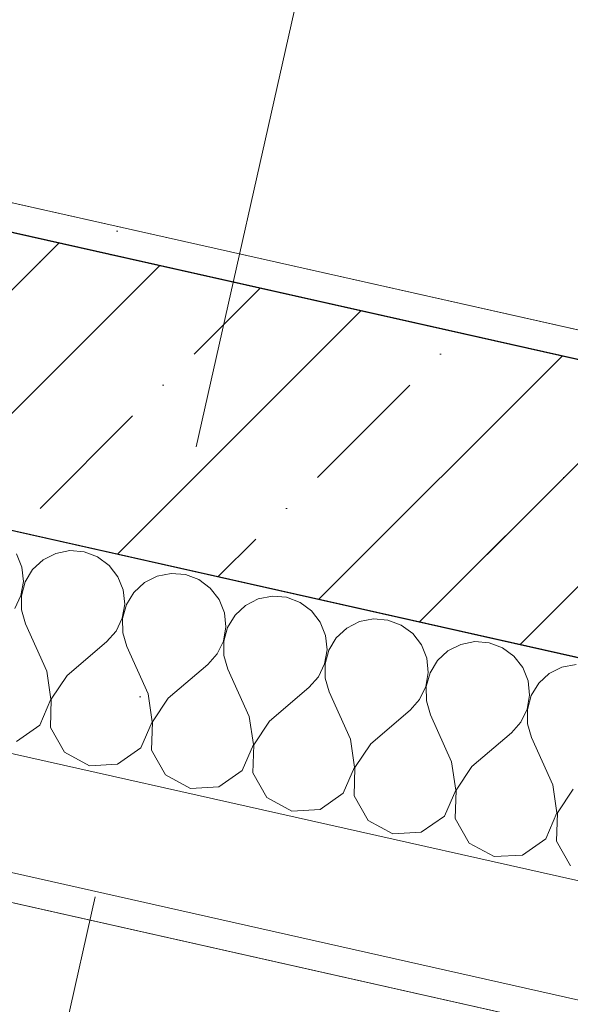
# Model space of a CAD drawing. Header units: millimetres. Extents: x -7145539 to 8272368, y 6117771 to 6337028.
# Tile 132 of 213: x -6861712 to -6861333, y 6133130 to 6133808. Entities that reach past the tile are written whole.
import ezdxf
from ezdxf.enums import TextEntityAlignment as Align

# ---------------------------------------------------------------- set-up
doc = ezdxf.new("R2010")
doc.units = ezdxf.units.MM
doc.header["$MEASUREMENT"] = 0
doc.linetypes.add('Штрихпунктирная', pattern=[670.277762, 352.777767, -176.388884, 0, -141.111112])
for name, color, linetype in [('S - квартира_помещение.АР', 7, 'Continuous'), ('АР-Стены_внешние_.АР', 7, 'Continuous'), ('АР-Стены_внутренние_пилоны.АР', 7, 'Continuous'), ('АР-Чертеж-Оси_Осевые размеры.АР', 7, 'Continuous')]:
    doc.layers.add(name, color=color, linetype=linetype)
for name, color, linetype, lineweight in [('АР-Стены_внешние_.АР_Ном._пера__1', 7, 'Continuous', 30), ('АР-Стены_внешние_.АР_Ном._пера__120', 7, 'Continuous', 0), ('АР-Стены_внутренние_пилоны.АР_Ном._пера__1', 7, 'Continuous', 15), ('АР-Чертеж-Оси_Осевые размеры.АР_Ном._пера__120', 7, 'Continuous', 0)]:
    doc.layers.add(name, color=color, linetype=linetype, lineweight=lineweight)
doc.styles.add('РЎР“Р•РќР•Р\xa0Р\x98Р\xa0_РЎРўР\x98Р›Р¬_2', font='GOTHIC.TTF')
pattern_1 = [(45, (-6256761.35, 6563027.8), (-111.369318, 111.369318), [0, -105, 0, -157.5]), (110, (-6256411.35, 6563027.8), (148.001588, 53.868173), [0, -77, 0, -133])]

# ---------------------------------------------------------------- blocks, each defined once
blk = doc.blocks.new('Стена_276_1', base_point=(-6861175.09, 6133446.94))
at = {"layer": 'АР-Стены_внутренние_пилоны.АР', "linetype": 'Continuous', "lineweight": 0, "true_color": 0x000000}
h = blk.add_hatch(dxfattribs=at)
h.set_pattern_fill('ШТУКАТУРКА__ГИПС_01_0001', color=18, style=0, pattern_type=2)
h.set_pattern_definition(pattern_1)
h.paths.add_polyline_path([(-6861983.91, 6133724.63), (-6861984.72, 6133721.01), (-6861965.21, 6133716.63), (-6861960.83, 6133736.15)])
h = blk.add_hatch(dxfattribs=at)
h.set_pattern_fill('ШТУКАТУРКА__ГИПС_01_0001', color=18, style=0, pattern_type=2)
h.set_pattern_definition(pattern_1)
h.paths.add_polyline_path([(-6861983.91, 6133724.63), (-6861960.83, 6133736.15), (-6861980.34, 6133740.53)])
h = blk.add_hatch(dxfattribs=at)
h.set_pattern_fill('ШТУКАТУРКА__ГИПС_01_0001', color=18, style=0, pattern_type=2)
h.set_pattern_definition(pattern_1)
h.paths.add_polyline_path([(-6861965.21, 6133716.63), (-6861155.37, 6133534.76), (-6861150.98, 6133554.27), (-6861960.83, 6133736.15)])
h = blk.add_hatch(dxfattribs=at)
h.set_pattern_fill('ЖЕЛЕЗОБЕТОН__PROJECT__0001', color=18, style=0, pattern_type=2)
h.set_pattern_definition([(45, (-6256761.35, 6562677.8), (-84.852814, 84.852814), []), (45, (-6256803.77, 6562720.22), (-84.852814, 84.852814), [90, -30, 0, -30])])
h.paths.add_polyline_path([(-6862028.55, 6133525.88), (-6861199.19, 6133339.62), (-6861155.37, 6133534.76), (-6861984.72, 6133721.01)])
at = {"layer": 'АР-Стены_внешние_.АР_Ном._пера__1', "color": 7, "linetype": 'Continuous', "lineweight": 30}
blk.add_line((-6861980.34, 6133740.53), (-6861983.91, 6133724.63), dxfattribs=at)
at = {"layer": 'АР-Стены_внутренние_пилоны.АР_Ном._пера__1', "color": 7, "linetype": 'Continuous', "lineweight": 30}
for p, q in [((-6861984.72, 6133721.01), (-6861983.91, 6133724.63)), ((-6861155.37, 6133534.76), (-6861984.72, 6133721.01))]:
    blk.add_line(p, q, dxfattribs=at)
at = {"layer": 'АР-Стены_внутренние_пилоны.АР_Ном._пера__1', "color": 7, "linetype": 'Continuous', "lineweight": 0, "flags": 128}
for points in [[(-6861150.98, 6133554.27), (-6861960.83, 6133736.15)], [(-6861150.98, 6133554.27), (-6861155.37, 6133534.76)]]:
    blk.add_lwpolyline(points, dxfattribs=at)
at = {"layer": 'АР-Стены_внутренние_пилоны.АР_Ном._пера__1', "color": 7, "linetype": 'Continuous', "lineweight": 30, "flags": 128}
for points in [[(-6861155.37, 6133534.76), (-6861199.19, 6133339.62)], [(-6862028.55, 6133525.88), (-6861199.19, 6133339.62)]]:
    blk.add_lwpolyline(points, dxfattribs=at)
blk = doc.blocks.new('*X1032', base_point=(-6256761.35, 6562677.79))
at = {"layer": 'АР-Стены_внешние_.АР_Ном._пера__1', "color": 7, "linetype": 'Continuous', "lineweight": 0}
for p, q in [((-6861710.67, 6133430.59), (-6861714.34, 6133439.74)), ((-6861687.31, 6133440.11), (-6861696.09, 6133435.64)), ((-6861677.64, 6133442.01), (-6861687.31, 6133440.11)), ((-6861667.82, 6133441.2), (-6861677.64, 6133442.01)), ((-6861658.6, 6133437.74), (-6861667.82, 6133441.2)), ((-6861650.67, 6133431.88), (-6861658.6, 6133437.74)), ((-6861696.09, 6133435.64), (-6861703.32, 6133428.94)), ((-6861644.65, 6133424.08), (-6861650.67, 6133431.88)), ((-6861709.65, 6133420.79), (-6861710.67, 6133430.59)), ((-6861703.32, 6133428.94), (-6861708.43, 6133420.52)), ((-6861617.62, 6133424.46), (-6861626.4, 6133419.99)), ((-6861607.95, 6133426.36), (-6861617.62, 6133424.46)), ((-6861598.13, 6133425.55), (-6861607.95, 6133426.36)), ((-6861588.9, 6133422.08), (-6861598.13, 6133425.55)), ((-6861711.34, 6133411.08), (-6861709.65, 6133420.79)), ((-6861708.43, 6133420.52), (-6861711.06, 6133411.02)), ((-6861640.98, 6133414.94), (-6861644.65, 6133424.08)), ((-6861626.4, 6133419.99), (-6861633.62, 6133413.29)), ((-6861580.98, 6133416.23), (-6861588.9, 6133422.08)), ((-6861715.62, 6133402.21), (-6861711.34, 6133411.08)), ((-6861711.06, 6133411.02), (-6861710.98, 6133401.17)), ((-6861639.95, 6133405.14), (-6861640.98, 6133414.94)), ((-6861633.62, 6133413.29), (-6861638.74, 6133404.87)), ((-6861574.95, 6133408.43), (-6861580.98, 6133416.23)), ((-6861538.26, 6133410.71), (-6861547.93, 6133408.81)), ((-6861528.44, 6133409.9), (-6861538.26, 6133410.71)), ((-6861641.65, 6133395.43), (-6861639.95, 6133405.14)), ((-6861638.74, 6133404.87), (-6861641.36, 6133395.37)), ((-6861571.29, 6133399.29), (-6861574.95, 6133408.43)), ((-6861556.71, 6133404.33), (-6861563.93, 6133397.63)), ((-6861547.93, 6133408.81), (-6861556.71, 6133404.33)), ((-6861519.21, 6133406.43), (-6861528.44, 6133409.9)), ((-6861511.29, 6133400.58), (-6861519.21, 6133406.43)), ((-6861710.98, 6133401.17), (-6861708.22, 6133391.71)), ((-6861570.26, 6133389.49), (-6861571.29, 6133399.29)), ((-6861563.93, 6133397.63), (-6861569.05, 6133389.21)), ((-6861505.26, 6133392.78), (-6861511.29, 6133400.58)), ((-6861693.57, 6133359.13), (-6861708.22, 6133391.71)), ((-6861645.92, 6133386.55), (-6861641.65, 6133395.43)), ((-6861641.36, 6133395.37), (-6861641.29, 6133385.51)), ((-6861501.6, 6133383.63), (-6861505.26, 6133392.78)), ((-6861478.23, 6133393.15), (-6861487.01, 6133388.68)), ((-6861468.56, 6133395.06), (-6861478.23, 6133393.15)), ((-6861458.74, 6133394.24), (-6861468.56, 6133395.06)), ((-6861449.52, 6133390.78), (-6861458.74, 6133394.24)), ((-6861441.59, 6133384.92), (-6861449.52, 6133390.78)), ((-6861652.47, 6133379.19), (-6861645.92, 6133386.55)), ((-6861641.29, 6133385.51), (-6861638.53, 6133376.05)), ((-6861571.95, 6133379.78), (-6861570.26, 6133389.49)), ((-6861569.05, 6133389.21), (-6861571.67, 6133379.71)), ((-6861500.57, 6133373.83), (-6861501.6, 6133383.63)), ((-6861487.01, 6133388.68), (-6861494.24, 6133381.98)), ((-6861435.57, 6133377.13), (-6861441.59, 6133384.92)), ((-6861679.64, 6133356), (-6861652.47, 6133379.19)), ((-6861576.23, 6133370.9), (-6861571.95, 6133379.78)), ((-6861571.67, 6133379.71), (-6861571.6, 6133369.86)), ((-6861494.24, 6133381.98), (-6861499.36, 6133373.56)), ((-6861431.9, 6133367.98), (-6861435.57, 6133377.13)), ((-6861408.54, 6133377.5), (-6861417.32, 6133373.03)), ((-6861398.87, 6133379.4), (-6861408.54, 6133377.5)), ((-6861389.05, 6133378.59), (-6861398.87, 6133379.4)), ((-6861379.83, 6133375.13), (-6861389.05, 6133378.59)), ((-6861623.88, 6133343.48), (-6861638.53, 6133376.05)), ((-6861582.77, 6133363.53), (-6861576.23, 6133370.9)), ((-6861502.26, 6133364.12), (-6861500.57, 6133373.83)), ((-6861499.36, 6133373.56), (-6861501.98, 6133364.06)), ((-6861417.32, 6133373.03), (-6861424.55, 6133366.33)), ((-6861371.9, 6133369.27), (-6861379.83, 6133375.13)), ((-6861609.94, 6133340.35), (-6861582.77, 6133363.53)), ((-6861571.6, 6133369.86), (-6861568.84, 6133360.4)), ((-6861506.54, 6133355.25), (-6861502.26, 6133364.12)), ((-6861501.98, 6133364.06), (-6861501.91, 6133354.21)), ((-6861430.88, 6133358.18), (-6861431.9, 6133367.98)), ((-6861424.55, 6133366.33), (-6861429.66, 6133357.91)), ((-6861365.88, 6133361.47), (-6861371.9, 6133369.27)), ((-6861329.18, 6133363.75), (-6861338.85, 6133361.85)), ((-6861690.74, 6133339.82), (-6861693.57, 6133359.13)), ((-6861554.19, 6133327.83), (-6861568.84, 6133360.4)), ((-6861432.57, 6133348.47), (-6861430.88, 6133358.18)), ((-6861429.66, 6133357.91), (-6861432.29, 6133348.41)), ((-6861362.21, 6133352.33), (-6861365.88, 6133361.47)), ((-6861347.63, 6133357.38), (-6861354.85, 6133350.68)), ((-6861338.85, 6133361.85), (-6861347.63, 6133357.38)), ((-6861679.64, 6133356), (-6861690.46, 6133339.76)), ((-6861513.08, 6133347.88), (-6861506.54, 6133355.25)), ((-6861501.91, 6133354.21), (-6861499.14, 6133344.75)), ((-6861361.18, 6133342.53), (-6861362.21, 6133352.33)), ((-6861354.85, 6133350.68), (-6861359.97, 6133342.25)), ((-6861621.05, 6133324.17), (-6861623.88, 6133343.48)), ((-6861540.25, 6133324.7), (-6861513.08, 6133347.88)), ((-6861484.5, 6133312.18), (-6861499.14, 6133344.75)), ((-6861436.85, 6133339.6), (-6861432.57, 6133348.47)), ((-6861432.29, 6133348.41), (-6861432.21, 6133338.56)), ((-6861698.48, 6133321.9), (-6861690.74, 6133339.82)), ((-6861690.46, 6133339.76), (-6861691.12, 6133320.25)), ((-6861609.94, 6133340.35), (-6861620.76, 6133324.11)), ((-6861443.39, 6133332.23), (-6861436.85, 6133339.6)), ((-6861432.21, 6133338.56), (-6861429.45, 6133329.1)), ((-6861362.88, 6133332.82), (-6861361.18, 6133342.53)), ((-6861359.97, 6133342.25), (-6861362.59, 6133332.76)), ((-6861470.56, 6133309.05), (-6861443.39, 6133332.23)), ((-6861367.15, 6133323.94), (-6861362.88, 6133332.82)), ((-6861362.59, 6133332.76), (-6861362.52, 6133322.9)), ((-6861628.79, 6133306.25), (-6861621.05, 6133324.17)), ((-6861620.76, 6133324.11), (-6861621.43, 6133304.6)), ((-6861551.35, 6133308.52), (-6861554.19, 6133327.83)), ((-6861540.25, 6133324.7), (-6861551.07, 6133308.45)), ((-6861414.8, 6133296.52), (-6861429.45, 6133329.1)), ((-6861373.7, 6133316.58), (-6861367.15, 6133323.94)), ((-6861362.52, 6133322.9), (-6861359.76, 6133313.44)), ((-6861714.48, 6133310.73), (-6861698.48, 6133321.9)), ((-6861691.12, 6133320.25), (-6861681.43, 6133303.31)), ((-6861400.87, 6133293.39), (-6861373.7, 6133316.58)), ((-6861481.66, 6133292.86), (-6861484.5, 6133312.18)), ((-6861470.56, 6133309.05), (-6861481.38, 6133292.8)), ((-6861345.11, 6133280.87), (-6861359.76, 6133313.44)), ((-6861681.43, 6133303.31), (-6861664.28, 6133293.99)), ((-6861644.79, 6133295.08), (-6861628.79, 6133306.25)), ((-6861621.43, 6133304.6), (-6861611.74, 6133287.66)), ((-6861559.09, 6133290.6), (-6861551.35, 6133308.52)), ((-6861551.07, 6133308.45), (-6861551.74, 6133288.95)), ((-6861411.97, 6133277.21), (-6861414.8, 6133296.52)), ((-6861664.28, 6133293.99), (-6861644.79, 6133295.08)), ((-6861575.1, 6133279.43), (-6861559.09, 6133290.6)), ((-6861551.74, 6133288.95), (-6861542.05, 6133272)), ((-6861489.4, 6133274.95), (-6861481.66, 6133292.86)), ((-6861481.38, 6133292.8), (-6861482.04, 6133273.29)), ((-6861400.87, 6133293.39), (-6861411.69, 6133277.15)), ((-6861611.74, 6133287.66), (-6861594.59, 6133278.34)), ((-6861594.59, 6133278.34), (-6861575.1, 6133279.43)), ((-6861419.71, 6133259.29), (-6861411.97, 6133277.21)), ((-6861411.69, 6133277.15), (-6861412.35, 6133257.64)), ((-6861342.28, 6133261.56), (-6861345.11, 6133280.87)), ((-6861331.17, 6133277.74), (-6861341.99, 6133261.5)), ((-6861542.05, 6133272), (-6861524.9, 6133262.68)), ((-6861505.41, 6133263.77), (-6861489.4, 6133274.95)), ((-6861482.04, 6133273.29), (-6861472.35, 6133256.35)), ((-6861524.9, 6133262.68), (-6861505.41, 6133263.77)), ((-6861350.02, 6133243.64), (-6861342.28, 6133261.56)), ((-6861341.99, 6133261.5), (-6861342.66, 6133241.99)), ((-6861472.35, 6133256.35), (-6861455.2, 6133247.03)), ((-6861435.71, 6133248.12), (-6861419.71, 6133259.29)), ((-6861412.35, 6133257.64), (-6861402.66, 6133240.7)), ((-6861455.2, 6133247.03), (-6861435.71, 6133248.12)), ((-6861366.02, 6133232.47), (-6861350.02, 6133243.64)), ((-6861342.66, 6133241.99), (-6861332.97, 6133225.05)), ((-6861402.66, 6133240.7), (-6861385.51, 6133231.38)), ((-6861385.51, 6133231.38), (-6861366.02, 6133232.47))]:
    blk.add_line(p, q, dxfattribs=at)
blk = doc.blocks.new('Стена_330_1', base_point=(-6859252.76, 6133107.43))
at = {"layer": 'АР-Стены_внешние_.АР', "linetype": 'Continuous', "lineweight": 0, "true_color": 0x000000}
h = blk.add_hatch(dxfattribs=at)
h.set_pattern_fill('ШТУКАТУРКА__ГИПС_01_0001', color=18, style=0, pattern_type=2)
h.set_pattern_definition(pattern_1)
h.paths.add_polyline_path([(-6861965.21, 6133716.63), (-6861155.37, 6133534.75), (-6861150.99, 6133554.26), (-6861960.83, 6133736.15)])
h = blk.add_hatch(dxfattribs=at)
h.set_pattern_fill('БЛОКИ_БЕТОННЫЕ_ЭФФЕКТИВН_70', color=18, style=0, pattern_type=2)
h.set_pattern_definition([(45, (-6256761.35, 6562677.8), (-127.27922, 127.27922), [])])
h.paths.add_polyline_path([(-6862028.55, 6133525.88), (-6861199.2, 6133339.61), (-6861155.37, 6133534.75), (-6861984.72, 6133721.02)])
at = {"layer": 'АР-Стены_внешние_.АР_Ном._пера__1', "color": 7, "linetype": 'Continuous', "lineweight": 15}
for p, q in [((-6861155.37, 6133534.75), (-6861984.72, 6133721.02)), ((-6862028.55, 6133525.88), (-6861199.2, 6133339.61))]:
    blk.add_line(p, q, dxfattribs=at)
at = {"layer": 'АР-Стены_внешние_.АР_Ном._пера__1', "color": 7, "linetype": 'Continuous', "lineweight": 0}
for p, q in [((-6862305.34, 6133434.31), (-6861232.07, 6133193.26)), ((-6862469.23, 6133389.12), (-6861249.6, 6133115.2))]:
    blk.add_line(p, q, dxfattribs=at)
at = {"layer": 'АР-Стены_внешние_.АР_Ном._пера__1', "color": 7, "linetype": 'Continuous', "lineweight": 0, "flags": 128}
for points in [[(-6861150.99, 6133554.26), (-6861960.83, 6133736.15)], [(-6862473.61, 6133369.61), (-6861253.98, 6133095.69)]]:
    blk.add_lwpolyline(points, dxfattribs=at)
at = {"layer": 'АР-Стены_внешние_.АР', "color": 7, "lineweight": 0}
blk.add_blockref('*X1032', (-6256761.35, 6562677.79), dxfattribs=at)
blk = doc.blocks.new('Стандартный Маркер Сетки[133]_1', base_point=(-6858062.32, 6149223.33))
at = {"layer": 'АР-Чертеж-Оси_Осевые размеры.АР_Ном._пера__120', "color": 7, "linetype": 'Штрихпунктирная', "lineweight": 0}
blk.add_line((-6858281.45, 6148247.63), (-6862843.96, 6127933.23), dxfattribs=at)
at = {"layer": 'АР-Чертеж-Оси_Осевые размеры.АР_Ном._пера__120', "color": 7, "lineweight": 0, "style": 'РЎР“Р•РќР•Р\xa0Р\x98Р\xa0_РЎРўР\x98Р›Р¬_2'}
blk.add_attdef('AC_MarkerText_1', text='', height=350, rotation=347.34172, dxfattribs=at).set_placement((-6863102.73, 6126650.77), align=Align.TOP_CENTER)
blk = doc.blocks.new('Стандартный Маркер Сетки[188]_1', base_point=(-6858062.32, 6149223.33))
at = {"layer": 'АР-Чертеж-Оси_Осевые размеры.АР_Ном._пера__120', "color": 7, "linetype": 'Штрихпунктирная', "lineweight": 0}
blk.add_line((-6858281.45, 6148247.63), (-6862843.96, 6127933.23), dxfattribs=at)
at = {"layer": 'АР-Чертеж-Оси_Осевые размеры.АР_Ном._пера__120', "color": 7, "lineweight": 0, "style": 'РЎР“Р•РќР•Р\xa0Р\x98Р\xa0_РЎРўР\x98Р›Р¬_2'}
blk.add_attdef('AC_MarkerText_1', text='', height=350, rotation=347.34172, dxfattribs=at).set_placement((-6863102.73, 6126650.77), align=Align.TOP_CENTER)
blk = doc.blocks.new('Стандартный Маркер Сетки[217]_1', base_point=(-6907618.89, 6143970.27))
at = {"layer": 'АР-Чертеж-Оси_Осевые размеры.АР_Ном._пера__120', "color": 7, "linetype": 'Штрихпунктирная', "lineweight": 0}
blk.add_line((-6906643.19, 6143751.13), (-6827702, 6126021.36), dxfattribs=at)
at = {"layer": 'АР-Чертеж-Оси_Осевые размеры.АР_Ном._пера__120', "color": 7, "lineweight": 0, "style": 'РЎР“Р•РќР•Р\xa0Р\x98Р\xa0_РЎРўР\x98Р›Р¬_2'}
for tag, p in [('AC_MarkerText_1_0', (-6908036.81, 6144260.91)), ('AC_MarkerText_1_1', (-6826168.52, 6125873.73))]:
    blk.add_attdef(tag, text='', height=350, rotation=347.34172, dxfattribs=at).set_placement(p, align=Align.TOP_CENTER)
blk = doc.blocks.new('Стандартный Маркер Сетки[222]_1', base_point=(-6907618.89, 6143970.27))
at = {"layer": 'АР-Чертеж-Оси_Осевые размеры.АР_Ном._пера__120', "color": 7, "linetype": 'Штрихпунктирная', "lineweight": 0}
blk.add_line((-6906643.19, 6143751.13), (-6827702, 6126021.36), dxfattribs=at)
at = {"layer": 'АР-Чертеж-Оси_Осевые размеры.АР_Ном._пера__120', "color": 7, "lineweight": 0, "style": 'РЎР“Р•РќР•Р\xa0Р\x98Р\xa0_РЎРўР\x98Р›Р¬_2'}
for tag, p in [('AC_MarkerText_1_0', (-6908036.81, 6144260.91)), ('AC_MarkerText_1_1', (-6826168.52, 6125873.73))]:
    blk.add_attdef(tag, text='', height=350, rotation=347.34172, dxfattribs=at).set_placement(p, align=Align.TOP_CENTER)
blk = doc.blocks.new('Стандартный Маркер Сетки[226]_1', base_point=(-6907618.89, 6143970.27))
at = {"layer": 'АР-Чертеж-Оси_Осевые размеры.АР_Ном._пера__120', "color": 7, "linetype": 'Штрихпунктирная', "lineweight": 0}
blk.add_line((-6906643.19, 6143751.13), (-6827702, 6126021.36), dxfattribs=at)
at = {"layer": 'АР-Чертеж-Оси_Осевые размеры.АР_Ном._пера__120', "color": 7, "lineweight": 0, "style": 'РЎР“Р•РќР•Р\xa0Р\x98Р\xa0_РЎРўР\x98Р›Р¬_2'}
for tag, p in [('AC_MarkerText_1_0', (-6908036.81, 6144260.91)), ('AC_MarkerText_1_1', (-6826168.52, 6125873.73))]:
    blk.add_attdef(tag, text='', height=350, rotation=347.34172, dxfattribs=at).set_placement(p, align=Align.TOP_CENTER)
blk = doc.blocks.new('Стандартный Маркер Сетки[233]_1', base_point=(-6907618.89, 6143970.27))
at = {"layer": 'АР-Чертеж-Оси_Осевые размеры.АР_Ном._пера__120', "color": 7, "linetype": 'Штрихпунктирная', "lineweight": 0}
blk.add_line((-6906643.19, 6143751.13), (-6827702, 6126021.36), dxfattribs=at)
at = {"layer": 'АР-Чертеж-Оси_Осевые размеры.АР_Ном._пера__120', "color": 7, "lineweight": 0, "style": 'РЎР“Р•РќР•Р\xa0Р\x98Р\xa0_РЎРўР\x98Р›Р¬_2'}
for tag, p in [('AC_MarkerText_1_0', (-6908036.81, 6144260.91)), ('AC_MarkerText_1_1', (-6826168.52, 6125873.73))]:
    blk.add_attdef(tag, text='', height=350, rotation=347.34172, dxfattribs=at).set_placement(p, align=Align.TOP_CENTER)

msp = doc.modelspace()

# ---------------------------------------------------------------- linework, layer by layer
at = {"layer": 'S - квартира_помещение.АР', "color": 254, "linetype": 'Continuous', "lineweight": 0, "true_color": 0xffe1c4, "flags": 128}
msp.add_lwpolyline([(-6861960.8, 6133736.14), (-6858487.38, 6132956.03), (-6857184.6, 6138756.61), (-6860658.02, 6139536.73)], close=True, dxfattribs=at)
at = {"layer": 'АР-Стены_внешние_.АР_Ном._пера__120', "color": 7, "linetype": 'Continuous', "lineweight": 15}
msp.add_lwpolyline([(-6851524.33, 6146207.3), (-6854998.77, 6146987.64), (-6855119.21, 6146451.37), (-6858074.63, 6147115.14), (-6857228.85, 6150880.93), (-6866156.08, 6152885.89), (-6866615.07, 6150842.18), (-6869649.96, 6151523.79), (-6869470.25, 6152323.92), (-6873011.92, 6153119.36), (-6876728.55, 6136571.21), (-6854736.26, 6131631.84)], dxfattribs=at)

# ---------------------------------------------------------------- block references
at = {"layer": 'АР-Стены_внешние_.АР', "color": 7, "lineweight": 0}
msp.add_blockref('Стена_330_1', (-6859252.76, 6133107.43), dxfattribs=at)
at = {"layer": 'АР-Стены_внутренние_пилоны.АР', "color": 7, "lineweight": 0}
msp.add_blockref('Стена_276_1', (-6861175.09, 6133446.94), dxfattribs=at)
at = {"layer": 'АР-Чертеж-Оси_Осевые размеры.АР', "color": 8, "linetype": 'Continuous', "lineweight": 15}
for name, p in [('Стандартный Маркер Сетки[133]_1', (-6858062.32, 6149223.33)), ('Стандартный Маркер Сетки[188]_1', (-6858062.32, 6149223.33)), ('Стандартный Маркер Сетки[217]_1', (-6907618.89, 6143970.27)), ('Стандартный Маркер Сетки[222]_1', (-6907618.89, 6143970.27)), ('Стандартный Маркер Сетки[226]_1', (-6907618.89, 6143970.27)), ('Стандартный Маркер Сетки[233]_1', (-6907618.89, 6143970.27))]:
    msp.add_blockref(name, p, dxfattribs=at)

doc.saveas('drawing.dxf')
